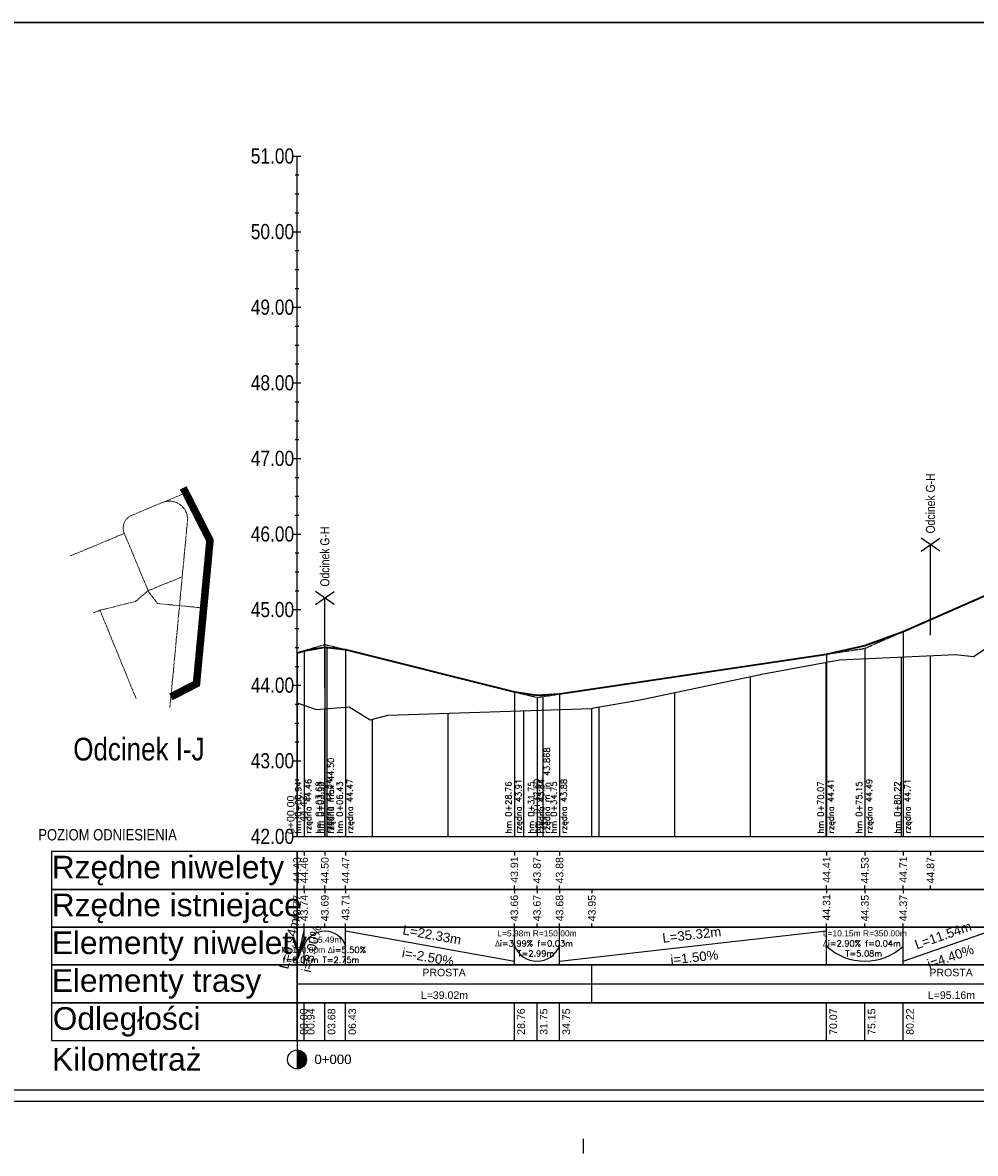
# Model space of a CAD drawing. Header units: metres. Extents: x -86 to 834, y -13 to 286.
# Tile 3 of 4: x 331 to 583, y -13 to 286. Entities that reach past the tile are written whole.
import ezdxf

# ---------------------------------------------------------------- set-up
doc = ezdxf.new("R2010")
doc.units = ezdxf.units.M
doc.linetypes.add('CENTER2', pattern=[1.125, 0.75, -0.125, 0.125, -0.125])
doc.linetypes.add('HIDDEN', pattern=[0.375, 0.25, -0.125])
for name, color, linetype in [('$DR - opis', 1, 'Continuous'), ('$DR - wymiary', 7, 'Continuous'), ('C-DROGI-PROFILE', 7, 'Continuous'), ('C-DROGI-PROFILE-ETYKIETY', 7, 'Continuous'), ('C-DROGI-PROFILE-WIDOKI', 7, 'Continuous'), ('C-DROGI-PROFILE-WIDOKI-ETYKIETY', 7, 'Continuous'), ('Viewport2ForCustomObjects_0', 7, 'Continuous')]:
    doc.layers.add(name, color=color, linetype=linetype)
doc.layers.add('$DR - osie ścieżek', color=7, linetype='CENTER2', lineweight=15)
doc.styles.add('ARIAL 2', font='ARIALN.TTF')
doc.styles.add('CustomTextStyle375', font='ARIALN.TTF', dxfattribs={"height": 1.5})
doc.styles.add('CustomTextStyle376', font='ARIALN.TTF', dxfattribs={"height": 3})
doc.styles.add('CustomTextStyle377', font='ARIALN.TTF', dxfattribs={"height": 2})
doc.styles.add('CustomTextStyle378', font='ARIALN.TTF', dxfattribs={"height": 2})
doc.styles.add('CustomTextStyle379', font='ARIALN.TTF', dxfattribs={"height": 2})
doc.styles.add('CustomTextStyle380', font='ARIALN.TTF', dxfattribs={"height": 2})
doc.styles.add('CustomTextStyle381', font='ARIALN.TTF', dxfattribs={"height": 2})
doc.styles.add('CustomTextStyle382', font='ARIALN.TTF', dxfattribs={"height": 2})
doc.styles.add('CustomTextStyle383', font='ARIALN.TTF', dxfattribs={"height": 2})
doc.styles.add('CustomTextStyle384', font='ARIALN.TTF', dxfattribs={"height": 2})
doc.styles.add('CustomTextStyle385', font='ARIALN.TTF', dxfattribs={"height": 2})
doc.styles.add('CustomTextStyle386', font='ARIALN.TTF', dxfattribs={"height": 2})
doc.styles.add('CustomTextStyle387', font='arial.ttf', dxfattribs={"height": 3})
doc.styles.add('CustomTextStyle388', font='arial.ttf', dxfattribs={"height": 3})
doc.styles.add('CustomTextStyle389', font='arial.ttf', dxfattribs={"height": 3})
doc.styles.add('CustomTextStyle390', font='arial.ttf', dxfattribs={"height": 3})
doc.styles.add('CustomTextStyle391', font='arial.ttf', dxfattribs={"height": 3})
doc.styles.add('CustomTextStyle392', font='arial.ttf', dxfattribs={"height": 3})
doc.styles.add('CustomTextStyle393', font='arial.ttf', dxfattribs={"height": 1})
doc.styles.add('CustomTextStyle394', font='arial.ttf', dxfattribs={"height": 1})
doc.styles.add('CustomTextStyle395', font='arial.ttf', dxfattribs={"height": 1})
doc.styles.add('CustomTextStyle396', font='arial.ttf', dxfattribs={"height": 1})
doc.styles.add('CustomTextStyle397', font='arial.ttf', dxfattribs={"height": 1})
doc.styles.add('CustomTextStyle398', font='arial.ttf', dxfattribs={"height": 1})
doc.styles.add('CustomTextStyle399', font='arial.ttf', dxfattribs={"height": 1})
doc.styles.add('CustomTextStyle400', font='arial.ttf', dxfattribs={"height": 1})
doc.styles.add('CustomTextStyle401', font='arial.ttf', dxfattribs={"height": 1})
doc.styles.add('CustomTextStyle402', font='arial.ttf', dxfattribs={"height": 1})
doc.styles.add('CustomTextStyle403', font='arial.ttf', dxfattribs={"height": 1})
doc.styles.add('CustomTextStyle412', font='arial.ttf', dxfattribs={"height": 1})
doc.styles.add('CustomTextStyle413', font='arial.ttf', dxfattribs={"height": 1})
doc.styles.add('CustomTextStyle414', font='arial.ttf', dxfattribs={"height": 1})
doc.styles.add('CustomTextStyle415', font='arial.ttf', dxfattribs={"height": 1})
doc.styles.add('CustomTextStyle416', font='arial.ttf', dxfattribs={"height": 1})
doc.styles.add('CustomTextStyle417', font='arial.ttf', dxfattribs={"height": 1})
doc.styles.add('CustomTextStyle418', font='arial.ttf', dxfattribs={"height": 1})
doc.styles.add('CustomTextStyle419', font='arial.ttf', dxfattribs={"height": 1})
doc.styles.add('CustomTextStyle420', font='arial.ttf', dxfattribs={"height": 1})
doc.styles.add('CustomTextStyle421', font='arial.ttf', dxfattribs={"height": 1})
doc.styles.add('CustomTextStyle422', font='arial.ttf', dxfattribs={"height": 1})
doc.styles.add('CustomTextStyle432', font='arial.ttf', dxfattribs={"height": 1.25})
doc.styles.add('CustomTextStyle433', font='arial.ttf', dxfattribs={"height": 1.25})
doc.styles.add('CustomTextStyle438', font='arial.ttf', dxfattribs={"height": 1.25})
doc.styles.add('CustomTextStyle439', font='arial.ttf', dxfattribs={"height": 1.25})
doc.styles.add('CustomTextStyle440', font='arial.ttf', dxfattribs={"height": 1.25})
doc.styles.add('CustomTextStyle441', font='arial.ttf', dxfattribs={"height": 1.25})
doc.styles.add('CustomTextStyle442', font='arial.ttf', dxfattribs={"height": 1.25})
doc.styles.add('CustomTextStyle443', font='arial.ttf', dxfattribs={"height": 1.25})
doc.styles.add('CustomTextStyle444', font='arial.ttf', dxfattribs={"height": 1})
doc.styles.add('CustomTextStyle445', font='arial.ttf', dxfattribs={"height": 1})
doc.styles.add('CustomTextStyle446', font='arial.ttf', dxfattribs={"height": 1})
doc.styles.add('CustomTextStyle447', font='arial.ttf', dxfattribs={"height": 1})
doc.styles.add('CustomTextStyle450', font='arial.ttf', dxfattribs={"height": 1})
doc.styles.add('CustomTextStyle451', font='arial.ttf', dxfattribs={"height": 1})
doc.styles.add('CustomTextStyle452', font='arial.ttf', dxfattribs={"height": 1})
doc.styles.add('CustomTextStyle453', font='arial.ttf', dxfattribs={"height": 1})
doc.styles.add('CustomTextStyle454', font='arial.ttf', dxfattribs={"height": 1})
doc.styles.add('CustomTextStyle455', font='arial.ttf', dxfattribs={"height": 1})
doc.styles.add('CustomTextStyle456', font='arial.ttf', dxfattribs={"height": 1})
doc.styles.add('CustomTextStyle457', font='arial.ttf', dxfattribs={"height": 1})
doc.styles.add('CustomTextStyle458', font='arial.ttf', dxfattribs={"height": 1})
doc.styles.add('CustomTextStyle459', font='arial.ttf', dxfattribs={"height": 1})
doc.styles.add('CustomTextStyle468', font='arial.ttf', dxfattribs={"height": 1.25})
doc.styles.add('CustomTextStyle607', font='simplex.shx', dxfattribs={"height": 0.8})
doc.styles.add('CustomTextStyle608', font='arial.ttf', dxfattribs={"height": 0.8})
doc.styles.add('CustomTextStyle609', font='arial.ttf', dxfattribs={"height": 0.8})
doc.styles.add('CustomTextStyle610', font='arial.ttf', dxfattribs={"height": 0.8})
doc.styles.add('CustomTextStyle611', font='arial.ttf', dxfattribs={"height": 0.8})
doc.styles.add('CustomTextStyle612', font='arial.ttf', dxfattribs={"height": 1})
doc.styles.add('CustomTextStyle613', font='arial.ttf', dxfattribs={"height": 1})

# ---------------------------------------------------------------- blocks, each defined once
blk = doc.blocks.new('*E5')
at = {"layer": 'C-DROGI-PROFILE', "color": 190, "lineweight": 35}
for p, q in [((579.56, 116.28, 0), (602.63, 126.43, 0)), ((419.12, 110.64, 0), (420.99, 111.2, 0)), ((431.98, 111.48, 0), (476.65, 100.33, 0)), ((488.62, 99.74, 0), (559.26, 110.3, 0))]:
    blk.add_line(p, q, dxfattribs=at)
at = {"layer": 'C-DROGI-PROFILE', "color": 7, "linetype": 'HIDDEN'}
for p, q in [((569.42, 111.82, 0), (579.56, 116.28, 0)), ((420.99, 111.2, 0), (426.49, 112.85, 0)), ((426.49, 112.85, 0), (431.98, 111.48, 0)), ((559.26, 110.3, 0), (569.42, 111.82, 0)), ((476.65, 100.33, 0), (482.63, 98.84, 0)), ((482.63, 98.84, 0), (488.62, 99.74, 0))]:
    blk.add_line(p, q, dxfattribs=at)
at = {"layer": 'C-DROGI-PROFILE', "color": 94, "elevation": 0, "flags": 128}
blk.add_lwpolyline([(419.12, 97.42), (424.22, 95.6), (432.92, 96.31), (438.46, 92.92), (443.28, 94.13), (497.16, 95.92), (497.7, 96.06), (509.89, 98.15), (542.61, 105.1), (562.65, 108.79), (593.42, 110.15), (598.12, 109.7), (603.84, 113.49)], dxfattribs=at)
at = {"layer": 'C-DROGI-PROFILE', "color": 4, "lineweight": 35, "elevation": 0}
for points in [[(559.26, 110.3), (569.41, 112.55), (579.56, 116.28)], [(420.99, 111.2), (426.49, 112.09), (431.98, 111.48)], [(476.65, 100.33), (482.63, 99.44), (488.62, 99.74)]]:
    blk.add_lwpolyline(points, dxfattribs=at)
at = {"layer": 'C-DROGI-PROFILE-ETYKIETY', "color": 1, "linetype": 'Continuous'}
for p, q in [((579.56, 116.28, 0), (579.56, 62.05, 0)), ((420.99, 111.2, 0), (420.99, 62.05, 0)), ((426.49, 112.85, 0), (426.49, 62.05, 0)), ((426.99, 112.1, 0), (426.99, 62.05, 0)), ((431.98, 111.48, 0), (431.98, 62.05, 0)), ((569.42, 111.82, 0), (569.41, 62.05, 0)), ((559.26, 110.3, 0), (559.26, 62.05, 0)), ((476.65, 100.33, 0), (476.65, 62.05, 0)), ((482.63, 98.84, 0), (482.63, 62.05, 0)), ((484.13, 99.4, 0), (484.13, 62.05, 0)), ((488.62, 99.74, 0), (488.62, 62.05, 0))]:
    blk.add_line(p, q, dxfattribs=at)
at = {"layer": 'C-DROGI-PROFILE-ETYKIETY', "linetype": 'Continuous'}
blk.add_line((419.12, 110.64, 0), (419.12, 62.05, 0), dxfattribs=at)
at = {"layer": 'C-DROGI-PROFILE-WIDOKI', "linetype": 'Continuous', "lineweight": -3}
for p, q in [((418.12, 242.05, 0), (420.12, 242.05, 0)), ((419.12, 62.05, 0), (419.12, 242.05, 0)), ((418.62, 237.05, 0), (419.62, 237.05, 0)), ((418.62, 232.05, 0), (419.62, 232.05, 0)), ((418.62, 227.05, 0), (419.62, 227.05, 0)), ((418.12, 222.05, 0), (420.12, 222.05, 0)), ((418.62, 217.05, 0), (419.62, 217.05, 0)), ((418.62, 212.05, 0), (419.62, 212.05, 0)), ((418.62, 207.05, 0), (419.62, 207.05, 0)), ((418.12, 202.05, 0), (420.12, 202.05, 0)), ((418.62, 197.05, 0), (419.62, 197.05, 0)), ((418.62, 192.05, 0), (419.62, 192.05, 0)), ((418.62, 187.05, 0), (419.62, 187.05, 0)), ((418.12, 182.05, 0), (420.12, 182.05, 0)), ((418.62, 177.05, 0), (419.62, 177.05, 0)), ((418.62, 172.05, 0), (419.62, 172.05, 0)), ((418.62, 167.05, 0), (419.62, 167.05, 0)), ((418.12, 162.05, 0), (420.12, 162.05, 0)), ((418.62, 157.05, 0), (419.62, 157.05, 0)), ((418.62, 152.05, 0), (419.62, 152.05, 0)), ((418.62, 147.05, 0), (419.62, 147.05, 0)), ((418.12, 142.05, 0), (420.12, 142.05, 0)), ((418.62, 137.05, 0), (419.62, 137.05, 0)), ((418.62, 132.05, 0), (419.62, 132.05, 0)), ((418.62, 127.05, 0), (419.62, 127.05, 0)), ((418.12, 122.05, 0), (420.12, 122.05, 0)), ((418.62, 117.05, 0), (419.62, 117.05, 0)), ((418.62, 112.05, 0), (419.62, 112.05, 0)), ((418.62, 107.05, 0), (419.62, 107.05, 0)), ((418.12, 102.05, 0), (420.12, 102.05, 0)), ((418.62, 97.05, 0), (419.62, 97.05, 0)), ((418.62, 92.05, 0), (419.62, 92.05, 0)), ((418.62, 87.05, 0), (419.62, 87.05, 0)), ((418.12, 82.05, 0), (420.12, 82.05, 0)), ((418.62, 77.05, 0), (419.62, 77.05, 0)), ((418.62, 72.05, 0), (419.62, 72.05, 0)), ((418.62, 67.05, 0), (419.62, 67.05, 0)), ((418.12, 62.05, 0), (420.12, 62.05, 0)), ((419.12, 62.05, 0), (725.57, 62.05, 0)), ((419.12, 28.05, 0), (419.12, 38.05, 0)), ((420.99, 28.05, 0), (420.99, 38.05, 0)), ((431.98, 28.05, 0), (431.98, 38.05, 0)), ((476.65, 28.05, 0), (476.65, 38.05, 0)), ((488.62, 28.05, 0), (488.62, 38.05, 0)), ((559.26, 28.05, 0), (559.26, 38.05, 0)), ((579.56, 28.05, 0), (579.56, 38.05, 0)), ((419.12, 18.05, 0), (419.12, 28.05, 0)), ((497.16, 18.05, 0), (497.16, 28.05, 0)), ((419.12, 8.05, 0), (419.12, 3.05, 0))]:
    blk.add_line(p, q, dxfattribs=at)
at = {"layer": 'C-DROGI-PROFILE-WIDOKI', "color": 7, "linetype": 'Continuous', "lineweight": -3}
for p, q in [((559.12, 62.05, 0), (559.12, 108.14, 0)), ((579.12, 62.05, 0), (579.12, 109.52, 0)), ((586.76, 62.05, 0), (586.76, 109.86, 0)), ((539.12, 62.05, 0), (539.12, 104.36, 0)), ((519.12, 62.05, 0), (519.12, 100.11, 0)), ((419.12, 62.05, 0), (419.12, 97.42, 0)), ((426.49, 62.05, 0), (426.49, 95.79, 0)), ((499.12, 62.05, 0), (499.12, 96.3, 0)), ((439.12, 62.05, 0), (439.12, 93.08, 0)), ((459.12, 62.05, 0), (459.12, 94.65, 0)), ((479.12, 62.05, 0), (479.12, 95.32, 0)), ((419.12, 58.05, 0), (419.12, 57.05, 0)), ((420.99, 58.05, 0), (420.99, 57.05, 0)), ((431.98, 58.05, 0), (431.98, 57.05, 0)), ((476.65, 58.05, 0), (476.65, 57.05, 0)), ((482.63, 58.05, 0), (482.63, 57.05, 0)), ((488.62, 58.05, 0), (488.62, 57.05, 0)), ((559.26, 58.05, 0), (559.26, 57.05, 0)), ((569.42, 58.05, 0), (569.42, 57.05, 0)), ((579.56, 58.05, 0), (579.56, 57.05, 0)), ((419.12, 48.05, 0), (419.12, 49.05, 0)), ((420.99, 48.05, 0), (420.99, 49.05, 0)), ((431.98, 48.05, 0), (431.98, 49.05, 0)), ((476.65, 48.05, 0), (476.65, 49.05, 0)), ((482.63, 48.05, 0), (482.63, 49.05, 0)), ((488.62, 48.05, 0), (488.62, 49.05, 0)), ((559.26, 48.05, 0), (559.26, 49.05, 0)), ((569.42, 48.05, 0), (569.42, 49.05, 0)), ((579.56, 48.05, 0), (579.56, 49.05, 0))]:
    blk.add_line(p, q, dxfattribs=at)
at = {"layer": 'C-DROGI-PROFILE-WIDOKI', "color": 8, "linetype": 'Continuous', "lineweight": -3}
for p, q in [((419.12, 62.05, 0), (419.12, 97.42, 0)), ((497.16, 62.05, 0), (497.16, 95.92, 0))]:
    blk.add_line(p, q, dxfattribs=at)
at = {"layer": 'C-DROGI-PROFILE-WIDOKI', "color": 4, "linetype": 'Continuous', "lineweight": -3}
for p, q in [((426.49, 58.05, 0), (426.49, 57.05, 0)), ((586.76, 58.05, 0), (586.76, 57.05, 0)), ((426.49, 48.05, 0), (426.49, 49.05, 0)), ((586.76, 48.05, 0), (586.76, 49.05, 0)), ((419.12, 29.05, 0), (420.99, 37.05, 0)), ((431.98, 37.05, 0), (476.65, 29.05, 0)), ((488.62, 29.05, 0), (559.26, 37.05, 0)), ((579.56, 29.05, 0), (602.63, 37.05, 0)), ((419.12, 23.05, 0), (497.16, 23.05, 0)), ((497.16, 23.05, 0), (687.48, 23.05, 0))]:
    blk.add_line(p, q, dxfattribs=at)
at = {"layer": 'C-DROGI-PROFILE-WIDOKI', "color": 1, "linetype": 'Continuous', "lineweight": -3}
for p, q in [((419.12, 48.05, 0), (419.12, 47.05, 0)), ((420.99, 48.05, 0), (420.99, 47.05, 0)), ((426.49, 48.05, 0), (426.49, 47.05, 0)), ((431.98, 48.05, 0), (431.98, 47.05, 0)), ((476.65, 48.05, 0), (476.65, 47.05, 0)), ((482.63, 48.05, 0), (482.63, 47.05, 0)), ((488.62, 48.05, 0), (488.62, 47.05, 0)), ((559.26, 48.05, 0), (559.26, 47.05, 0)), ((569.42, 48.05, 0), (569.42, 47.05, 0)), ((579.56, 48.05, 0), (579.56, 47.05, 0)), ((419.12, 38.05, 0), (419.12, 39.05, 0)), ((420.99, 38.05, 0), (420.99, 39.05, 0)), ((426.49, 38.05, 0), (426.49, 39.05, 0)), ((431.98, 38.05, 0), (431.98, 39.05, 0)), ((476.65, 38.05, 0), (476.65, 39.05, 0)), ((482.63, 38.05, 0), (482.63, 39.05, 0)), ((488.62, 38.05, 0), (488.62, 39.05, 0)), ((559.26, 38.05, 0), (559.26, 39.05, 0)), ((569.42, 38.05, 0), (569.42, 39.05, 0)), ((579.56, 38.05, 0), (579.56, 39.05, 0)), ((419.12, 8.05, 0), (419.12, 18.05, 0)), ((420.99, 8.05, 0), (420.99, 18.05, 0)), ((426.49, 8.05, 0), (426.49, 18.05, 0)), ((431.98, 8.05, 0), (431.98, 18.05, 0)), ((476.65, 8.05, 0), (476.65, 18.05, 0)), ((482.63, 8.05, 0), (482.63, 18.05, 0)), ((488.62, 8.05, 0), (488.62, 18.05, 0)), ((559.26, 8.05, 0), (559.26, 18.05, 0)), ((569.42, 8.05, 0), (569.42, 18.05, 0)), ((579.56, 8.05, 0), (579.56, 18.05, 0))]:
    blk.add_line(p, q, dxfattribs=at)
at = {"layer": 'C-DROGI-PROFILE-WIDOKI', "color": 150, "linetype": 'Continuous', "lineweight": -3}
for p, q in [((497.16, 48.05, 0), (497.16, 47.05, 0)), ((497.16, 38.05, 0), (497.16, 39.05, 0))]:
    blk.add_line(p, q, dxfattribs=at)
at = {"layer": 'C-DROGI-PROFILE-WIDOKI', "linetype": 'Continuous', "lineweight": -3}
for points in [[(419.12, 48.05, 0), (419.12, 58.05, 0), (354.12, 58.05, 0), (354.12, 48.05, 0)], [(419.12, 48.05, 0), (725.57, 48.05, 0), (725.57, 58.05, 0), (419.12, 58.05, 0)], [(419.12, 38.05, 0), (419.12, 48.05, 0), (354.12, 48.05, 0), (354.12, 38.05, 0)], [(419.12, 38.05, 0), (725.57, 38.05, 0), (725.57, 48.05, 0), (419.12, 48.05, 0)], [(419.12, 28.05, 0), (419.12, 38.05, 0), (354.12, 38.05, 0), (354.12, 28.05, 0)], [(419.12, 28.05, 0), (725.57, 28.05, 0), (725.57, 38.05, 0), (419.12, 38.05, 0)], [(419.12, 18.05, 0), (419.12, 28.05, 0), (354.12, 28.05, 0), (354.12, 18.05, 0)], [(419.12, 18.05, 0), (725.57, 18.05, 0), (725.57, 28.05, 0), (419.12, 28.05, 0)], [(419.12, 8.05, 0), (419.12, 18.05, 0), (354.12, 18.05, 0), (354.12, 8.05, 0)], [(419.12, 8.05, 0), (725.57, 8.05, 0), (725.57, 18.05, 0), (419.12, 18.05, 0)]]:
    blk.add_polyline3d(points, close=True, dxfattribs=at)
at = {"layer": 'C-DROGI-PROFILE-WIDOKI', "color": 4, "linetype": 'Continuous', "lineweight": -3, "extrusion": (0, 0, -1)}
blk.add_arc((-426.49, 31.28, 0), 5.77, 17.8754, 162.1246, dxfattribs=at)
at = {"layer": 'C-DROGI-PROFILE-WIDOKI', "color": 4, "linetype": 'Continuous', "lineweight": -3}
for centre, radius, start, end in [((482.63, 35.53, 0), 6.48, 202.4818, 337.5182), ((569.41, 43.92, 0), 14.87, 226.9746, 313.0254)]:
    blk.add_arc(centre, radius, start, end, dxfattribs=at)
at = {"layer": 'C-DROGI-PROFILE-WIDOKI-ETYKIETY', "color": 7, "linetype": 'Continuous', "lineweight": -3}
blk.add_line((419.12, 5.55, 0), (419.12, 0.55, 0), dxfattribs=at)
blk.add_circle((419.12, 3.05, 0), 2.5, dxfattribs=at)
for points in [[(419.12, 5.55, 0), (419.12, 5.21, 0), (420.37, 5.21, 0)], [(419.12, 5.21, 0), (419.12, 4.3, 0), (421.29, 4.3, 0)], [(419.12, 5.21, 0), (420.37, 5.21, 0), (421.29, 4.3, 0)], [(419.12, 4.3, 0), (419.12, 3.05, 0), (421.62, 3.05, 0)], [(419.12, 4.3, 0), (421.29, 4.3, 0), (421.62, 3.05, 0)], [(419.12, 3.05, 0), (419.12, 1.8, 0), (421.29, 1.8, 0)], [(419.12, 3.05, 0), (421.62, 3.05, 0), (421.29, 1.8, 0)], [(419.12, 1.8, 0), (419.12, 0.88, 0), (420.37, 0.88, 0)], [(419.12, 1.8, 0), (421.29, 1.8, 0), (420.37, 0.88, 0)], [(419.12, 0.88, 0), (420.37, 0.88, 0), (419.12, 0.55, 0)]]:
    blk.add_solid(points, dxfattribs=at)
at = {"layer": 'C-DROGI-PROFILE-ETYKIETY', "color": 2, "linetype": 'Continuous', "style": 'CustomTextStyle607'}
for s, rotation, p in [('43.868', 90, (486.03, 78.04, 0)), ('rzędna max 44.50', 90, (428.89, 62.8, 0)), ('rzędna 44.46', 90, (422.9, 62.8, 0)), ('rzędna 44.47', 90, (433.88, 62.8, 0)), ('rzędna 43.91', 90, (478.55, 62.8, 0)), ('0+32.50', 90, (483.37, 67.98, 0)), ('rzędna 43.84', 90.0009, (484.54, 62.8, 0)), ('in', 90, (486.03, 74.53, 0)), ('rzędna 43.88', 90, (490.52, 62.8, 0)), ('rzędna 44.41', 90, (561.17, 62.8, 0)), ('rzędna 44.71', 90, (581.46, 62.8, 0)), ('hm 0+00.94', 90, (420.23, 62.8, 0)), ('hm 0+03.93', 90, (426.23, 62.8, 0)), ('hm 0+06.43', 90, (431.22, 62.8, 0)), ('hm 0+28.76', 90, (475.88, 62.8, 0)), ('hm 0+31.75', 90.0009, (481.87, 62.8, 0)), ('rzędna m', 90, (486.03, 62.8, 0)), ('hm 0+34.75', 90, (487.85, 62.8, 0)), ('hm 0+70.07', 90, (558.5, 62.8, 0)), ('hm 0+80.22', 90, (578.8, 62.8, 0)), ('hm ', 90, (483.37, 62.8, 0))]:
    blk.add_text(s, height=1.6, rotation=rotation, dxfattribs=at).set_placement(p)
for s, rotation, oblique, p in [('rzędna 44.54', 90.0004, 360, (428.39, 62.8, 0)), ('rzędna 44.49', 89.995, 0, (571.32, 62.8, 0)), ('hm 0+03.68', 90.0004, 360, (425.72, 62.8, 0)), ('hm 0+75.15', 89.995, 0, (568.65, 62.8, 0))]:
    blk.add_text(s, height=1.6, rotation=rotation, dxfattribs=dict(at, oblique=oblique)).set_placement(p)
at = {"layer": 'C-DROGI-PROFILE-ETYKIETY', "linetype": 'Continuous'}
for s, style, p in [('0+00.00', 'CustomTextStyle612', (418.44, 62.68, 0)), ('44.43', 'CustomTextStyle613', (421.78, 65.86, 0))]:
    blk.add_text(s, height=2, rotation=90, dxfattribs=dict(at, style=style)).set_placement(p)
at = {"layer": 'C-DROGI-PROFILE-ETYKIETY', "color": 1, "linetype": 'Continuous'}
for s, style, p in [('L=5.98m R=150.00m', 'CustomTextStyle610', (472.12, 35.61, 0)), ('Δ', 'CustomTextStyle607', (471.43, 32.95, 0)), ('i=3.99% f=0.03m', 'CustomTextStyle607', (472.8, 32.95, 0)), ('T=2.99m', 'CustomTextStyle607', (477.45, 30.28, 0))]:
    blk.add_text(s, height=1.6, rotation=0.0009, dxfattribs=dict(at, style=style)).set_placement(p)
for s, rotation, style, oblique, p in [('L=10.15m R=350.00m', 359.995, 'CustomTextStyle611', 0, (558.28, 35.61, 0)), ('L=5.49m', 0.0004, 'CustomTextStyle608', 360, (422.1, 33.92, 0)), ('i=5.50%', 0.0004, 'CustomTextStyle607', 360, (428.56, 31.24, 0)), ('Δ', 359.995, 'CustomTextStyle607', 0, (558.21, 32.95, 0)), ('i=2.90% f=0.04m', 359.995, 'CustomTextStyle607', 0, (559.58, 32.95, 0)), ('R=100.00m ', 0.0004, 'CustomTextStyle609', 360, (414.95, 31.24, 0)), ('f=0.04m T=2.75m', 0.0004, 'CustomTextStyle607', 360, (415.32, 28.58, 0)), ('Δ', 0.0004, 'CustomTextStyle607', 360, (427.18, 31.24, 0)), ('T=5.08m', 359.995, 'CustomTextStyle607', 0, (564.23, 30.28, 0))]:
    blk.add_text(s, height=1.6, rotation=rotation, dxfattribs=dict(at, style=style, oblique=oblique)).set_placement(p)
at = {"layer": 'C-DROGI-PROFILE-WIDOKI', "color": 7, "linetype": 'Continuous', "lineweight": -3}
for s, height, style, p in [('51.00', 4, 'CustomTextStyle386', (406.88, 240.08, 0)), ('50.00', 4, 'CustomTextStyle385', (406.88, 220.08, 0)), ('49.00', 4, 'CustomTextStyle384', (406.88, 200.08, 0)), ('48.00', 4, 'CustomTextStyle383', (406.88, 180.08, 0)), ('47.00', 4, 'CustomTextStyle382', (406.88, 160.08, 0)), ('46.00', 4, 'CustomTextStyle381', (406.88, 140.08, 0)), ('45.00', 4, 'CustomTextStyle380', (406.88, 120.08, 0)), ('44.00', 4, 'CustomTextStyle379', (406.88, 100.08, 0)), ('Odcinek I-J', 6, 'CustomTextStyle376', (359.9, 82.15, 0)), ('43.00', 4, 'CustomTextStyle378', (406.88, 80.08, 0)), ('POZIOM ODNIESIENIA', 3, 'CustomTextStyle375', (350.65, 61, 0)), ('42.00', 4, 'CustomTextStyle377', (406.88, 60.08, 0))]:
    blk.add_text(s, height=height, dxfattribs=dict(at, style=style)).set_placement(p)
at = {"layer": 'C-DROGI-PROFILE-WIDOKI', "linetype": 'Continuous'}
for s, style, p in [('Rzędne niwelety', 'CustomTextStyle387', (354.21, 50.93, 0)), ('Rzędne istniejące', 'CustomTextStyle388', (354.21, 40.93, 0)), ('Elementy niwelety', 'CustomTextStyle389', (354.21, 30.93, 0)), ('Elementy trasy', 'CustomTextStyle390', (354.21, 20.93, 0)), ('Odległości', 'CustomTextStyle391', (354.47, 10.88, 0)), ('Kilometraż', 'CustomTextStyle392', (354.26, 0.1, 0))]:
    blk.add_text(s, height=6, dxfattribs=dict(at, style=style)).set_placement(p)
at = {"layer": 'C-DROGI-PROFILE-WIDOKI-ETYKIETY', "linetype": 'Continuous'}
for s, style, p in [('44.43', 'CustomTextStyle393', (420.11, 49.6, 0)), ('44.46', 'CustomTextStyle394', (421.98, 49.6, 0)), ('44.50', 'CustomTextStyle395', (427.47, 49.6, 0)), ('44.47', 'CustomTextStyle396', (432.98, 49.6, 0)), ('43.91', 'CustomTextStyle397', (477.63, 49.79, 0)), ('43.87', 'CustomTextStyle398', (483.62, 49.6, 0)), ('43.88', 'CustomTextStyle399', (489.6, 49.6, 0)), ('44.41', 'CustomTextStyle400', (560.27, 49.79, 0)), ('44.53', 'CustomTextStyle401', (570.4, 49.6, 0)), ('44.71', 'CustomTextStyle402', (580.56, 49.79, 0)), ('44.87', 'CustomTextStyle403', (587.75, 49.6, 0)), ('43.69', 'CustomTextStyle414', (427.47, 39.6, 0)), ('43.66', 'CustomTextStyle416', (477.63, 39.6, 0)), ('43.67', 'CustomTextStyle417', (483.62, 39.6, 0)), ('43.68', 'CustomTextStyle418', (489.6, 39.6, 0)), ('43.95', 'CustomTextStyle419', (498.15, 39.59, 0)), ('44.31', 'CustomTextStyle420', (560.25, 39.79, 0)), ('44.35', 'CustomTextStyle421', (570.4, 39.59, 0)), ('44.37', 'CustomTextStyle422', (580.55, 39.6, 0)), ('00.00', 'CustomTextStyle450', (421.88, 9.56, 0)), ('00.94', 'CustomTextStyle451', (423.75, 9.56, 0)), ('03.68', 'CustomTextStyle452', (429.24, 9.56, 0)), ('06.43', 'CustomTextStyle453', (434.74, 9.56, 0)), ('31.75', 'CustomTextStyle455', (485.39, 9.55, 0)), ('34.75', 'CustomTextStyle456', (491.37, 9.55, 0)), ('70.07', 'CustomTextStyle457', (562.02, 9.55, 0)), ('75.15', 'CustomTextStyle458', (572.17, 9.54, 0)), ('80.22', 'CustomTextStyle459', (582.32, 9.57, 0))]:
    blk.add_text(s, height=2, rotation=90, dxfattribs=dict(at, style=style)).set_placement(p)
at = {"layer": 'C-DROGI-PROFILE-WIDOKI-ETYKIETY', "linetype": 'Continuous', "width": 1}
for s, style, p in [('43.77', 'CustomTextStyle412', (420.11, 39.6, 0)), ('43.74', 'CustomTextStyle413', (421.98, 39.6, 0)), ('43.71', 'CustomTextStyle415', (432.97, 39.79, 0)), ('28.76', 'CustomTextStyle454', (479.41, 9.58, 0))]:
    blk.add_text(s, height=2, rotation=90, dxfattribs=dict(at, style=style)).set_placement(p)
at = {"layer": 'C-DROGI-PROFILE-WIDOKI-ETYKIETY', "linetype": 'Continuous'}
for s, rotation, style, oblique, p in [('L=0.94m', 76.8415, 'CustomTextStyle432', 360, (416.78, 26.77, 0)), ('i=3.00%', 76.8415, 'CustomTextStyle433', 0, (422.72, 25.89, 0)), ('L=22.33m', 349.8461, 'CustomTextStyle440', 360, (446.92, 36.17, 0)), ('L=11.54m', 19.1204, 'CustomTextStyle438', 0, (583.12, 32.15, 0)), ('i=4.40%', 19.1204, 'CustomTextStyle439', 0, (586.46, 26.97, 0)), ('i=-2.50%', 349.8461, 'CustomTextStyle441', 0, (446.73, 30.12, 0))]:
    blk.add_text(s, height=2.5, rotation=rotation, dxfattribs=dict(at, style=style, oblique=oblique)).set_placement(p)
at = {"layer": 'C-DROGI-PROFILE-WIDOKI-ETYKIETY', "linetype": 'Continuous', "oblique": 360, "width": 1}
for s, style, p in [('L=35.32m', 'CustomTextStyle442', (515.96, 33.92, 0)), ('i=1.50%', 'CustomTextStyle443', (518.09, 28.13, 0))]:
    blk.add_text(s, height=2.5, rotation=6.4606, dxfattribs=dict(at, style=style)).set_placement(p)
at = {"layer": 'C-DROGI-PROFILE-WIDOKI-ETYKIETY', "linetype": 'Continuous'}
for s, height, style, p in [('PROSTA', 2, 'CustomTextStyle445', (452.29, 25.05, 0)), ('L=39.02m', 2, 'CustomTextStyle444', (451.88, 19.06, 0)), ('0+000', 2.5, 'CustomTextStyle468', (423.73, 1.82, 0))]:
    blk.add_text(s, height=height, dxfattribs=dict(at, style=style)).set_placement(p)
at = {"layer": 'C-DROGI-PROFILE-WIDOKI-ETYKIETY', "linetype": 'Continuous', "width": 1}
for s, style, p in [('PROSTA', 'CustomTextStyle447', (586.47, 25.05, 0)), ('L=95.16m', 'CustomTextStyle446', (586.06, 19.06, 0))]:
    blk.add_text(s, height=2, dxfattribs=dict(at, style=style)).set_placement(p)

msp = doc.modelspace()

# ---------------------------------------------------------------- linework, layer by layer
at = {"layer": '$DR - opis', "flags": 128}
for points in [[(568.41, 146.56), (573.32, 149.99)], [(573.32, 146.56), (568.41, 149.99)], [(570.87, 124.36), (570.87, 148.27)], [(408.14, 132.49), (413.04, 135.92)], [(413.04, 132.49), (408.14, 135.92)], [(410.59, 110.29), (410.59, 134.2)]]:
    msp.add_lwpolyline(points, dxfattribs=at)
at = {"layer": '$DR - osie ścieżek', "flags": 128}
for points in [[(373.77, 162.01), (359.44, 156.04, 0.414214), (357.49, 151.33), (363.98, 135.74), (366.32, 132.71), (378.5, 131.56)], [(369.57, 105.2), (374.23, 154.56, 0.565703), (367.61, 159.44)]]:
    msp.add_lwpolyline(points, format="xyb", dxfattribs=at)
at = {"layer": '$DR - osie ścieżek', "color": 10, "const_width": 2, "flags": 128}
msp.add_lwpolyline([(373.1, 163.32), (380.18, 149.41), (376.61, 111.51), (369.84, 108.02)], dxfattribs=at)
at = {"layer": '$DR - osie ścieżek', "flags": 128}
for points in [[(343.2, 145.31), (357.52, 151.28)], [(372.84, 139.79), (363.82, 136.13), (360.45, 133.25), (351.07, 130.95), (349.32, 130.24)], [(351.07, 130.95), (360.61, 107.62)]]:
    msp.add_lwpolyline(points, dxfattribs=at)
at = {"layer": '$DR - wymiary', "color": 7}
msp.add_lwpolyline([(-61.09, 286.41), (833.91, 286.41), (833.91, 0.95), (-61.09, 0.95)], close=True, dxfattribs=at)
at = {"layer": '$DR - wymiary', "flags": 128}
msp.add_lwpolyline([(478.91, -8.92), (478.91, -12.75)], dxfattribs=at)
at = {"color": 7, "linetype": 'Continuous', "true_color": 0xffffff}
msp.add_lwpolyline([(-17.74, 4.09), (744.65, 4.09), (744.65, 286.41), (-17.74, 286.41)], close=True, dxfattribs=at)

# ---------------------------------------------------------------- block references
at = {"layer": 'Viewport2ForCustomObjects_0'}
msp.add_blockref('*E5', (-15.9, 9.05, 0), dxfattribs=at)

# ---------------------------------------------------------------- texts
at = {"layer": '$DR - opis', "char_height": 2.4, "attachment_point": 4, "rotation": 90, "style": 'ARIAL 2'}
for insert in [(570.87, 151.26), (410.59, 137.19)]:
    msp.add_mtext_dynamic_manual_height_columns('Odcinek G-H', width=33.9304, gutter_width=200, heights=[0], dxfattribs=dict(at, insert=insert))

doc.saveas('drawing.dxf')
